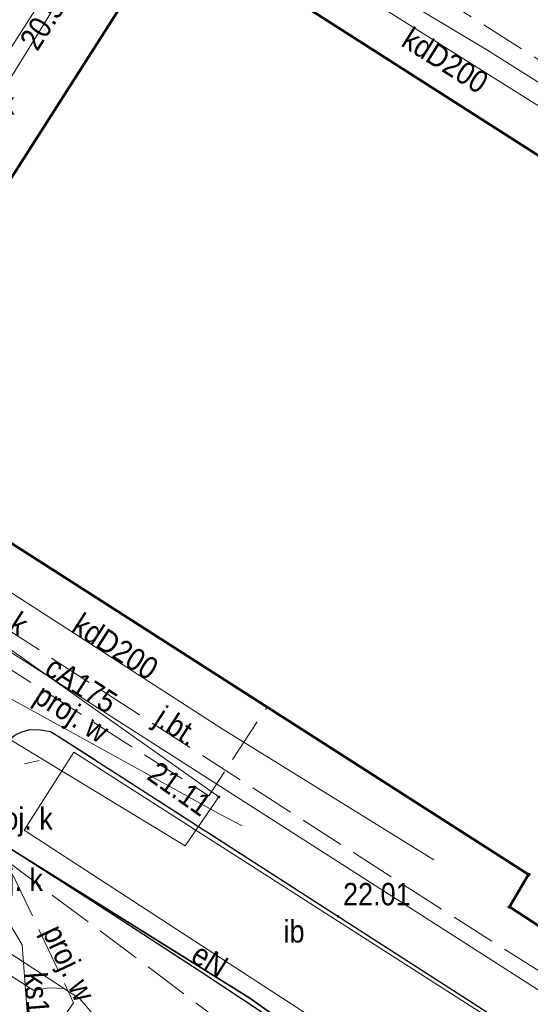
# Model space of a CAD drawing. Header units: metres. Extents: x 6530877 to 6534102, y 6042175 to 6045327.
# Tile 62 of 76: x 6533119 to 6533136, y 6044043 to 6044076. Entities that reach past the tile are written whole.
import ezdxf
from ezdxf.enums import TextEntityAlignment as Align

# ---------------------------------------------------------------- set-up
doc = ezdxf.new("R2010")
doc.units = ezdxf.units.M
doc.header["$MEASUREMENT"] = 0
doc.linetypes.add('1.5_0.5', pattern=[2, 1.5, -0.5])
doc.layers.get('0').update_dxf_attribs({"color": 2, "linetype": 'CONTINUOUS', "lineweight": 5})
for name, color, linetype in [('312-budynek ewidencyjny', 7, 'CONTINUOUS'), ('inna budowla', 7, 'CONTINUOUS'), ('inna budowla-Atr17', 7, 'CONTINUOUS'), ('jezdnia', 7, 'CONTINUOUS'), ('jezdnia-Atr17', 7, 'CONTINUOUS'), ('kanalizacyjne urządzenie techniczne - ob. projektowany-Atr17', 7, 'CONTINUOUS'), ('krawężnik', 7, 'CONTINUOUS'), ('latarnia', 7, 'CONTINUOUS'), ('obudowa ochronna przewodu', 7, 'CONTINUOUS'), ('pikieta sztuczna', 7, 'CONTINUOUS'), ('pikieta sztuczna-Atr2', 7, 'CONTINUOUS'), ('przewód ciepłowniczy', 7, 'CONTINUOUS'), ('przewód ciepłowniczy-Atr1', 7, 'CONTINUOUS'), ('przewód elektroenergetyczny podziemny', 7, 'CONTINUOUS'), ('przewód elektroenergetyczny podziemny-Atr1', 7, 'CONTINUOUS'), ('przewód kanalizacyjny', 7, 'CONTINUOUS'), ('przewód kanalizacyjny - ob. projektowany', 7, 'CONTINUOUS'), ('przewód kanalizacyjny - ob. projektowany-Atr1', 7, 'CONTINUOUS'), ('przewód kanalizacyjny-Atr1', 7, 'CONTINUOUS'), ('przewód wodociągowy', 7, 'CONTINUOUS'), ('przewód wodociągowy - ob. projektowany', 7, 'CONTINUOUS'), ('przewód wodociągowy - ob. projektowany-Atr1', 7, 'CONTINUOUS'), ('Punkt budynku', 7, 'CONTINUOUS'), ('rzędna', 7, 'CONTINUOUS'), ('rzędna-Atr2', 7, 'CONTINUOUS')]:
    doc.layers.add(name, color=color, linetype=linetype)
doc.styles.get("Standard").update_dxf_attribs({"font": 'Working1250', "width": 0.75})

# ---------------------------------------------------------------- blocks, each defined once
blk = doc.blocks.new('PUNKTBUD')
at = {"color": 0}
blk.add_circle((0, 0), 0.045, dxfattribs=at)
blk = doc.blocks.new('SM01')
at = {"color": 0, "linetype": 'Continuous', "lineweight": 13}
for p, q in [((-0.53, 0.531), (-0.883, 0.884)), ((0.531, 0.531), (0.884, 0.884)), ((-0.53, -0.53), (-0.883, -0.883)), ((0.531, -0.53), (0.884, -0.883))]:
    blk.add_line(p, q, dxfattribs=at)
blk.add_circle((0, 0), 0.25, dxfattribs=at)
blk = doc.blocks.new('PW01')
at = {"linetype": 'Continuous', "lineweight": 13}
h = blk.add_hatch(color=0, dxfattribs=at)
edge = h.paths.add_edge_path()
edge.add_arc((0, 0), 0.045, 0, 360)

msp = doc.modelspace()

# ---------------------------------------------------------------- linework, layer by layer
at = {"layer": '312-budynek ewidencyjny', "color": 7, "linetype": 'Continuous', "lineweight": 50, "flags": 128}
for points in [[(6533113.19, 6044061.87), (6533124.17, 6044079.08)], [(6533124.17, 6044079.08), (6533163.68, 6044053.82)], [(6533136.02, 6044047.25), (6533113.19, 6044061.87)], [(6533135.38, 6044046.16), (6533136.02, 6044047.25)], [(6533137.08, 6044045.06), (6533135.38, 6044046.16)]]:
    msp.add_lwpolyline(points, dxfattribs=at)
at = {"layer": 'inna budowla', "color": 7, "linetype": 'Continuous', "lineweight": 18, "flags": 128}
msp.add_lwpolyline([(6533134.68, 6044038.63), (6533136.44, 6044041.34), (6533120.82, 6044051.34), (6533119.16, 6044048.73)], close=True, dxfattribs=at)
at = {"layer": 'jezdnia', "color": 7, "linetype": '1.5_0.5', "lineweight": 18, "flags": 128}
msp.add_lwpolyline([(6533119.7, 6044052.08), (6533119.35, 6044052.09), (6533119.08, 6044052.02), (6533118.85, 6044051.9), (6533118.62, 6044051.71), (6533118.23, 6044051.19), (6533117.69, 6044050.37), (6533117.48, 6044050.03), (6533117.45, 6044049.61), (6533117.43, 6044049.33), (6533117.54, 6044049.11), (6533117.68, 6044048.86), (6533117.89, 6044048.62), (6533121.79, 6044046.12), (6533125.01, 6044044.03), (6533129.29, 6044041.2), (6533133.48, 6044038.57), (6533135.33, 6044037.32), (6533135.59, 6044037.27), (6533136.17, 6044037.24), (6533136.73, 6044037.47), (6533137.19, 6044037.85), (6533137.47, 6044038.3), (6533137.75, 6044038.91), (6533137.99, 6044039.35), (6533138.09, 6044039.71), (6533138.14, 6044039.86), (6533138.16, 6044040.1), (6533138.09, 6044040.23), (6533137.59, 6044040.67), (6533136.47, 6044041.47), (6533135.1, 6044042.34), (6533120.21, 6044051.93), (6533120.04, 6044052.03)], close=True, dxfattribs=at)
at = {"layer": 'krawężnik', "color": 7, "linetype": 'Continuous', "lineweight": 25, "flags": 128}
for points in [[(6533129.29, 6044041.2), (6533125.01, 6044044.03), (6533121.79, 6044046.12), (6533117.89, 6044048.62), (6533117.68, 6044048.86), (6533117.54, 6044049.11), (6533117.43, 6044049.33), (6533117.45, 6044049.61), (6533117.48, 6044050.03), (6533117.69, 6044050.37), (6533118.23, 6044051.19), (6533118.62, 6044051.71), (6533118.85, 6044051.9), (6533119.08, 6044052.02), (6533119.35, 6044052.09), (6533119.7, 6044052.08), (6533120.04, 6044052.03)], [(6533120.04, 6044052.03), (6533120.21, 6044051.93)], [(6533120.21, 6044051.93), (6533135.1, 6044042.34)]]:
    msp.add_lwpolyline(points, dxfattribs=at)
at = {"layer": 'obudowa ochronna przewodu', "color": 7, "linetype": 'Continuous', "lineweight": 35, "flags": 128}
msp.add_lwpolyline([(6533112.24, 6044050.58), (6533117.49, 6044050.83), (6533117.48, 6044049.76), (6533118.49, 6044048.24), (6533126.7, 6044043.11), (6533134.82, 6044037.35), (6533136.75, 6044037.59), (6533137.12, 6044038.34), (6533137.85, 6044039.38), (6533142.72, 6044038.05), (6533153.12, 6044034.29), (6533156.42, 6044032.01)], dxfattribs=at)
at = {"layer": 'przewód ciepłowniczy', "color": 212, "linetype": 'Continuous', "lineweight": 18, "flags": 128}
msp.add_lwpolyline([(6533139.28, 6044045.44), (6533137.83, 6044042.82), (6533137.49, 6044042.65), (6533114.34, 6044057.46), (6533110.34, 6044065.81), (6533103.52, 6044073.43)], dxfattribs=at)
at = {"layer": 'przewód elektroenergetyczny podziemny', "color": 1, "linetype": 'Continuous', "lineweight": 18, "flags": 128}
for points in [[(6533125.45, 6044080.31), (6533134.63, 6044074.82), (6533138.2, 6044072.57)], [(6533114.2, 6044044.91), (6533114.3, 6044045.3), (6533113.57, 6044046.12), (6533113.37, 6044046.68), (6533113.15, 6044047.39), (6533112.76, 6044048.68), (6533112.56, 6044049.51), (6533112.09, 6044050.58), (6533112, 6044051.61), (6533111.92, 6044054.7), (6533111.84, 6044056.6), (6533111.52, 6044056.9), (6533111.69, 6044057.51), (6533112.19, 6044059.54), (6533112.47, 6044060.68), (6533112.47, 6044061.16), (6533111.6, 6044061.99), (6533111.46, 6044062.2), (6533111.52, 6044062.46), (6533113.39, 6044065.47), (6533118.01, 6044072.77), (6533120.29, 6044076.43)], [(6533126.45, 6044048.87), (6533125.7, 6044049.26), (6533121.57, 6044051.55), (6533117.17, 6044053.97), (6533114.98, 6044055.79), (6533112.28, 6044057.94), (6533109.87, 6044059.76), (6533106.28, 6044062.65), (6533104.91, 6044063.55), (6533104.18, 6044063.93), (6533103.14, 6044064.37), (6533102.04, 6044064.72), (6533101.16, 6044064.73), (6533100.54, 6044064.57), (6533099.55, 6044064.34), (6533098.37, 6044064.03), (6533097.07, 6044063.31), (6533094.19, 6044061.38), (6533089.09, 6044059.07), (6533082.26, 6044057.6), (6533080.12, 6044057.53), (6533071.77, 6044056.89)], [(6533117.49, 6044050.83), (6533117.48, 6044049.76), (6533118.49, 6044048.24), (6533126.7, 6044043.11)], [(6533114.87, 6044046.16), (6533115.24, 6044046.28), (6533115.78, 6044046.19), (6533116.74, 6044045.74), (6533118.39, 6044044.8), (6533121.02, 6044043.09), (6533121.58, 6044042.44), (6533121.94, 6044041.86), (6533121.93, 6044041.09), (6533121.58, 6044040.17)], [(6533115.36, 6044044.16), (6533116, 6044045.06), (6533117.26, 6044044.78), (6533119.48, 6044043.37), (6533119.99, 6044043.46), (6533120.48, 6044043.44)]]:
    msp.add_lwpolyline(points, dxfattribs=at)
at = {"layer": 'przewód kanalizacyjny', "color": 34, "linetype": 'Continuous', "lineweight": 18, "flags": 128}
for points in [[(6533123.05, 6044081.25), (6533120.66, 6044077.94), (6533110.75, 6044062.44), (6533110.54, 6044061.95)], [(6533162.31, 6044056.65), (6533123.46, 6044081.05), (6533123.05, 6044081.25)], [(6533119.34, 6044041.61), (6533119.09, 6044044.89), (6533108.55, 6044062.62)], [(6533132.85, 6044047.74), (6533125.78, 6044052.12), (6533112.75, 6044060.52), (6533110.54, 6044061.95)]]:
    msp.add_lwpolyline(points, dxfattribs=at)
at = {"layer": 'przewód kanalizacyjny - ob. projektowany', "color": 34, "linetype": '1.5_0.5', "lineweight": 18, "flags": 128}
for points in [[(6533161.78, 6044043.68), (6533162.25, 6044043.35), (6533165.02, 6044047.47), (6533168.78, 6044053.69), (6533164.36, 6044056.62), (6533149.36, 6044066.27), (6533140.46, 6044071.87), (6533123.09, 6044082.95), (6533113.29, 6044083.09), (6533109.93, 6044083.65)], [(6533111.68, 6044059.91), (6533124.69, 6044051.5), (6533132.09, 6044046.74), (6533137.17, 6044043.51), (6533147.31, 6044037.09), (6533152.53, 6044036.94)], [(6533116.9, 6044048.96), (6533132.46, 6044037.29), (6533131.77, 6044033.64)]]:
    msp.add_lwpolyline(points, dxfattribs=at)
at = {"layer": 'przewód wodociągowy', "color": 5, "linetype": 'Continuous', "lineweight": 18, "flags": 128}
for points in [[(6533102.08, 6044073.69), (6533102.77, 6044072.25), (6533110.65, 6044063.48), (6533112.64, 6044059.72), (6533116.68, 6044056.19), (6533125.67, 6044049.84), (6533124.54, 6044048.2)], [(6533124.54, 6044048.2), (6533115.88, 6044053.45), (6533114.44, 6044054.39), (6533109.4, 6044057.96), (6533105.55, 6044059.76)]]:
    msp.add_lwpolyline(points, dxfattribs=at)
at = {"layer": 'przewód wodociągowy - ob. projektowany', "color": 5, "linetype": '1.5_0.5', "lineweight": 18, "flags": 128}
for points in [[(6533101.41, 6044065.34), (6533105.51, 6044061.96), (6533117.38, 6044052.57), (6533117.69, 6044053.03), (6533118.5, 6044054.23), (6533125.33, 6044049.88), (6533127.28, 6044052.85)], [(6533117.38, 6044052.57), (6533116.74, 6044051.55), (6533120.81, 6044042.96), (6533119.72, 6044041.37)]]:
    msp.add_lwpolyline(points, dxfattribs=at)

# ---------------------------------------------------------------- block references
at = {"layer": 'latarnia', "color": 7, "linetype": 'Continuous', "lineweight": 18, "rotation": 237.164}
msp.add_blockref('SM01', (6533118.44, 6044050.79), dxfattribs=at)
at = {"layer": 'pikieta sztuczna', "color": 7, "linetype": 'Continuous', "lineweight": 13}
msp.add_blockref('PW01', (6533129.65, 6044045.85), dxfattribs=at)
at = {"layer": 'Punkt budynku', "color": 5, "linetype": 'Continuous', "lineweight": 18}
for p in [(6533136.02, 6044047.25), (6533135.38, 6044046.16)]:
    msp.add_blockref('PUNKTBUD', p, dxfattribs=at)
at = {"layer": 'rzędna', "color": 5, "linetype": 'Continuous', "lineweight": 18, "rotation": 144.76}
msp.add_blockref('PW01', (6533125.67, 6044049.84), dxfattribs=at)

# ---------------------------------------------------------------- texts
at = {"layer": 'inna budowla-Atr17', "color": 7, "width": 0.9}
msp.add_text('ib', height=0.75, dxfattribs=at).set_placement((6533127.83, 6044044.97))
at = {"layer": 'jezdnia-Atr17', "color": 7, "width": 0.9}
msp.add_text('j.bt.', height=0.75, rotation=-32.784, dxfattribs=at).set_placement((6533123.45, 6044052.29))
at = {"layer": 'kanalizacyjne urządzenie techniczne - ob. projektowany-Atr17', "color": 34, "width": 0.9}
for p in [(6533116.38, 6044072.65), (6533117.66, 6044048.74), (6533117.33, 6044046.7)]:
    msp.add_text('proj. k', height=0.75, dxfattribs=at).set_placement(p)
at = {"layer": 'pikieta sztuczna-Atr2', "color": 7, "width": 0.9}
msp.add_text('22.01', height=0.75, dxfattribs=at).set_placement((6533129.82, 6044045.99), align=Align.BOTTOM_LEFT)
at = {"layer": 'przewód ciepłowniczy-Atr1', "color": 212, "width": 0.9}
msp.add_text('cA175', height=0.75, rotation=-32.609, dxfattribs=at).set_placement((6533119.79, 6044053.97))
at = {"layer": 'przewód elektroenergetyczny podziemny-Atr1', "color": 1, "width": 0.9}
msp.add_text('eN', height=0.75, rotation=-31.999, dxfattribs=at).set_placement((6533124.68, 6044044.37))
at = {"layer": 'przewód kanalizacyjny - ob. projektowany-Atr1', "color": 34, "width": 0.9}
msp.add_text('proj. k', height=0.75, rotation=327.12, dxfattribs=at).set_placement((6533116.91, 6044056.53))
at = {"layer": 'przewód kanalizacyjny-Atr1', "color": 34, "width": 0.9}
msp.add_text('kdD200', height=0.75, rotation=-32.131, dxfattribs=at).set_placement((6533132.12, 6044075.61), align=Align.TOP_LEFT)
for s, rotation, p in [('kdD200', -32.809, (6533120.7, 6044055.4)), ('ks150', -85.641, (6533119.16, 6044043.95))]:
    msp.add_text(s, height=0.75, rotation=rotation, dxfattribs=at).set_placement(p)
at = {"layer": 'przewód wodociągowy - ob. projektowany-Atr1', "color": 5, "width": 0.9}
for rotation, p in [(327.507, (6533119.43, 6044053.04)), (295.352, (6533119.75, 6044045.33))]:
    msp.add_text('proj. w', height=0.75, rotation=rotation, dxfattribs=at).set_placement(p)
at = {"layer": 'rzędna-Atr2', "color": 34, "width": 0.9}
msp.add_text('20.59', height=0.75, rotation=57.407, dxfattribs=at).set_placement((6533119.6, 6044074.74))
at = {"layer": 'rzędna-Atr2', "color": 5, "width": 0.9}
msp.add_text('21.11', height=0.75, rotation=-35.235, dxfattribs=at).set_placement((6533123.22, 6044050.46))

doc.saveas('drawing.dxf')
